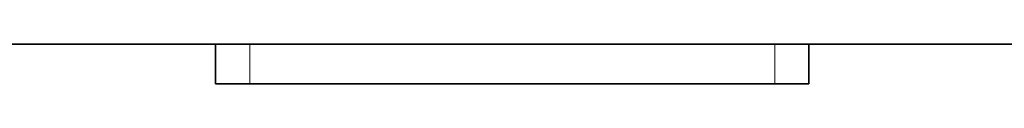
# Model space of a CAD drawing. Header units: millimetres. Extents: x 0 to 1118, y 0 to 864.
# Tile 49 of 172: x 337.037 to 346.415, y 389.83 to 390.207. Entities that reach past the tile are written whole.
import ezdxf

# ---------------------------------------------------------------- set-up
doc = ezdxf.new("R2010")
doc.units = ezdxf.units.MM

msp = doc.modelspace()

# ---------------------------------------------------------------- linework, layer by layer
at = {"color": 7, "linetype": 'Continuous', "lineweight": 35}
for p, q in [((364.4778, 390.2072), (295.4778, 390.2072)), ((338.9028, 390.2072), (338.9028, 389.8297)), ((344.5528, 389.8297), (344.5528, 390.2072)), ((339.2278, 389.8297), (338.9028, 389.8297)), ((344.2278, 389.8297), (339.2278, 389.8297)), ((344.5528, 389.8297), (344.2278, 389.8297))]:
    msp.add_line(p, q, dxfattribs=at)
at = {"color": 7, "linetype": 'Continuous', "lineweight": 18}
for p, q in [((339.2278, 389.8297), (339.2278, 390.2072)), ((344.2278, 389.8297), (344.2278, 390.2072))]:
    msp.add_line(p, q, dxfattribs=at)

doc.saveas('drawing.dxf')
